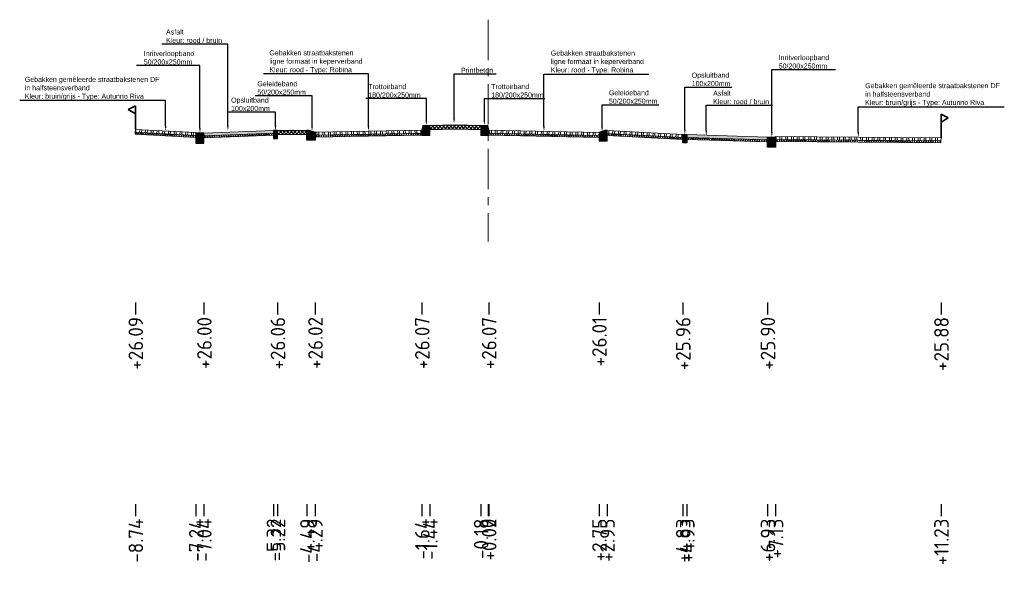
# Model space of a CAD drawing. Header units: metres. Extents: x 198530 to 198748, y 355169 to 355318.
# Tile 15 of 37: x 198570 to 198595, y 355259 to 355273. Entities that reach past the tile are written whole.
import ezdxf
from ezdxf import colors
from ezdxf.entities.mleader import LeaderData, LeaderLine
from ezdxf.math import Vec2, Vec3

# ---------------------------------------------------------------- set-up
doc = ezdxf.new("R2010")
doc.units = ezdxf.units.M
doc.linetypes.add('AM-AS', pattern=[16, 10, -2, 2, -2])
doc.linetypes.add('RI-GWA', pattern=[18.45, 6, -1.8, 1.75, -1.8, 1.75, -1.8, 1.75, -1.8])
doc.layers.get('Defpoints').update_dxf_attribs({"lineweight": 25})
for name, color, linetype, lineweight in [('C3D-LABELS', 7, 'Continuous', 25), ('N-WE-AM-AS-G', 10, 'AM-AS', 18), ('N-WE-VH-TROTTOIRBAND 180 200', 7, 'RI-GWA', 18), ('N-WE-VH-TROTTOIRBAND 180 200-A', 252, 'RI-GWA', 18), ('N-WE-VH-VERHARDING_FUNDERING-G', 7, 'Continuous', 35), ('X-XX-AL-T25', 7, 'Continuous', 25)]:
    doc.layers.add(name, color=color, linetype=linetype, lineweight=lineweight)
doc.layers.add('N-WE-AL-DETAIL-G', color=7, linetype='Continuous')
doc.layers.add('N-WE-VH-VERHARDING_PRINTBETON-A', color=252, linetype='Continuous')
doc.styles.add('NLCS-ISO', font='NLCS-ISO.ttf')
doc.styles.add('NLCS-ISO-M50-T25', font='NLCS-ISO.ttf', dxfattribs={"height": 0.125})
pattern_1 = [(60, (-3613.88653, -302.51122), (-0.0433012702, 0.025), []), (120, (-3613.88653, -302.51122), (-0.0433012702, -0.025), [])]

# ---------------------------------------------------------------- blocks, each defined once
blk = doc.blocks.new('Geleideband_5-20x25')
at = {"layer": 'N-WE-AL-DETAIL-G'}
h = blk.add_hatch(color=252, dxfattribs=at)
h.dxf.hatch_style = 1
h.paths.add_polyline_path([(0.2, -0.25), (0, -0.25), (0, 0), (0.05, 0), (0.2, -0.05)])
blk.add_lwpolyline([(0.2, -0.25), (0, -0.25), (0, 0), (0.05, 0), (0.2, -0.05)], close=True)
blk = doc.blocks.new('Opsluitband_100x200')
at = {"layer": 'N-WE-AL-DETAIL-G'}
h = blk.add_hatch(color=252, dxfattribs=at)
h.dxf.hatch_style = 1
h.paths.add_polyline_path([(0.1, 0), (0, 0), (0, -0.2), (0.1, -0.2)])
blk.add_lwpolyline([(0, -0.2), (0, 0), (0.1, 0), (0.1, -0.2)], close=True)
blk = doc.blocks.new('*U106')
at = {"lineweight": 9}
h = blk.add_hatch(color=252, dxfattribs=at)
h.dxf.hatch_style = 1
h.paths.add_polyline_path([(0, 0), (-1.723, -0.043), (-1.722, -0.113), (0.001, -0.07)])
h = blk.add_hatch(dxfattribs=at)
h.set_pattern_fill('AVH-ASFALT', color=252, scale=0.05, pattern_type=2)
h.set_pattern_definition(pattern_1)
h.paths.add_polyline_path([(0.001, -0.07), (-1.722, -0.113), (-1.722, -0.163), (0.001, -0.12)])
for points in [[(0.001, -0.12), (-1.722, -0.163), (-1.723, -0.043), (0, 0)], [(0.001, -0.07), (-1.722, -0.113)]]:
    blk.add_lwpolyline(points, dxfattribs=at)
at = {"layer": 'Defpoints', "color": 6, "lineweight": 9}
for points in [[(0, 0), (-1.723, -0.043), (-1.722, -0.113), (0.001, -0.07)], [(0.001, -0.07), (-1.722, -0.113), (-1.722, -0.163), (0.001, -0.12)]]:
    blk.add_lwpolyline(points, close=True, dxfattribs=at)
blk = doc.blocks.new('Inritverloopband_20x25')
at = {"layer": 'N-WE-AL-DETAIL-G'}
h = blk.add_hatch(color=252, dxfattribs=at)
h.dxf.hatch_style = 1
h.paths.add_polyline_path([(0.2, -0.25), (0, -0.25), (0, 0), (0.2, 0)])
blk.add_lwpolyline([(0.2, -0.25), (0, -0.25), (0, 0), (0.2, 0)], close=True)
blk.add_lwpolyline([(0.2, 0), (0.2, 0.01)])
blk = doc.blocks.new('*U58')
at = {"lineweight": 9}
h = blk.add_hatch(dxfattribs=at)
h.set_pattern_fill('ANSI32', color=252, scale=0.015, angle=47)
h.paths.add_polyline_path([(0, 0), (-1.501, -0.038), (-1.501, -0.108), (0.001, -0.07)])
h = blk.add_hatch(dxfattribs=at)
h.set_pattern_fill('AVH-ASFALT', color=252, scale=0.05, pattern_type=2)
h.set_pattern_definition(pattern_1)
h.paths.add_polyline_path([(0.001, -0.07), (-1.501, -0.108), (-1.501, -0.158), (0.001, -0.12)])
for points in [[(0.001, -0.12), (-1.501, -0.158), (-1.502, -0.038), (0, 0)], [(0.001, -0.07), (-1.501, -0.108)]]:
    blk.add_lwpolyline(points, dxfattribs=at)
at = {"layer": 'Defpoints', "color": 6, "lineweight": 9}
for points in [[(0, 0), (-1.501, -0.038), (-1.501, -0.108), (0.001, -0.07)], [(0.001, -0.07), (-1.501, -0.108), (-1.501, -0.158), (0.001, -0.12)]]:
    blk.add_lwpolyline(points, close=True, dxfattribs=at)
blk = doc.blocks.new('OBJ_Grens')
at = {"layer": 'N-WE-VH-VERHARDING_FUNDERING-G'}
for p, q in [((0, 0), (0, 0.586)), ((0, 0.586), (0.179, 0.496)), ((0.179, 0.496), (0, 0.386))]:
    blk.add_line(p, q, dxfattribs=at)
blk = doc.blocks.new('*U80')
at = {"lineweight": 9}
h = blk.add_hatch(dxfattribs=at)
h.set_pattern_fill('ANSI32', color=252, scale=0.015, angle=47)
h.paths.add_polyline_path([(0, 0), (-2.649, -0.066), (-2.648, -0.136), (0.001, -0.07)])
h = blk.add_hatch(dxfattribs=at)
h.set_pattern_fill('AVH-ASFALT', color=252, scale=0.05, pattern_type=2)
h.set_pattern_definition(pattern_1)
h.paths.add_polyline_path([(0.001, -0.07), (-2.648, -0.136), (-2.648, -0.186), (0.001, -0.12)])
for points in [[(0.001, -0.12), (-2.648, -0.186), (-2.649, -0.066), (0, 0)], [(0.001, -0.07), (-2.648, -0.136)]]:
    blk.add_lwpolyline(points, dxfattribs=at)
at = {"layer": 'Defpoints', "color": 6, "lineweight": 9}
for points in [[(0, 0), (-2.649, -0.066), (-2.648, -0.136), (0.001, -0.07)], [(0.001, -0.07), (-2.648, -0.136), (-2.648, -0.186), (0.001, -0.12)]]:
    blk.add_lwpolyline(points, close=True, dxfattribs=at)
blk = doc.blocks.new('*U107')
at = {"lineweight": 9}
h = blk.add_hatch(color=252, dxfattribs=at)
h.dxf.hatch_style = 1
h.paths.add_polyline_path([(0, 0), (-2, -0.05), (-2, -0.12), (0.001, -0.07)])
h = blk.add_hatch(dxfattribs=at)
h.set_pattern_fill('AVH-ASFALT', color=252, scale=0.05, pattern_type=2)
h.set_pattern_definition(pattern_1)
h.paths.add_polyline_path([(0.001, -0.07), (-2, -0.12), (-2, -0.17), (0.001, -0.12)])
for points in [[(0.001, -0.12), (-2, -0.17), (-2, -0.05), (0, 0)], [(0.001, -0.07), (-2, -0.12)]]:
    blk.add_lwpolyline(points, dxfattribs=at)
at = {"layer": 'Defpoints', "color": 6, "lineweight": 9}
for points in [[(0, 0), (-2, -0.05), (-2, -0.12), (0.001, -0.07)], [(0.001, -0.07), (-2, -0.12), (-2, -0.17), (0.001, -0.12)]]:
    blk.add_lwpolyline(points, close=True, dxfattribs=at)
blk = doc.blocks.new('*U83')
at = {"lineweight": 9}
h = blk.add_hatch(dxfattribs=at)
h.set_pattern_fill('ANSI32', color=252, scale=0.015, angle=47)
h.paths.add_polyline_path([(0, 0), (-4.099, -0.102), (-4.098, -0.172), (0.001, -0.07)])
h = blk.add_hatch(dxfattribs=at)
h.set_pattern_fill('AVH-ASFALT', color=252, scale=0.05, pattern_type=2)
h.set_pattern_definition(pattern_1)
h.paths.add_polyline_path([(0.001, -0.07), (-4.098, -0.172), (-4.098, -0.222), (0.001, -0.12)])
for points in [[(0.001, -0.12), (-4.098, -0.222), (-4.099, -0.102), (0, 0)], [(0.001, -0.07), (-4.098, -0.172)]]:
    blk.add_lwpolyline(points, dxfattribs=at)
at = {"layer": 'Defpoints', "color": 6, "lineweight": 9}
for points in [[(0, 0), (-4.099, -0.102), (-4.098, -0.172), (0.001, -0.07)], [(0.001, -0.07), (-4.098, -0.172), (-4.098, -0.222), (0.001, -0.12)]]:
    blk.add_lwpolyline(points, close=True, dxfattribs=at)
blk = doc.blocks.new('*U81')
at = {"lineweight": 9}
h = blk.add_hatch(dxfattribs=at)
h.set_pattern_fill('ANSI32', color=252, scale=0.015, angle=47)
h.paths.add_polyline_path([(0, 0), (-2.733, -0.068), (-2.732, -0.138), (0.001, -0.07)])
h = blk.add_hatch(dxfattribs=at)
h.set_pattern_fill('AVH-ASFALT', color=252, scale=0.05, pattern_type=2)
h.set_pattern_definition(pattern_1)
h.paths.add_polyline_path([(0.001, -0.07), (-2.732, -0.138), (-2.732, -0.188), (0.001, -0.12)])
for points in [[(0.001, -0.12), (-2.732, -0.188), (-2.733, -0.068), (0, 0)], [(0.001, -0.07), (-2.732, -0.138)]]:
    blk.add_lwpolyline(points, dxfattribs=at)
at = {"layer": 'Defpoints', "color": 6, "lineweight": 9}
for points in [[(0, 0), (-2.733, -0.068), (-2.732, -0.138), (0.001, -0.07)], [(0.001, -0.07), (-2.732, -0.138), (-2.732, -0.188), (0.001, -0.12)]]:
    blk.add_lwpolyline(points, close=True, dxfattribs=at)
blk = doc.blocks.new('*U82')
at = {"lineweight": 9}
h = blk.add_hatch(dxfattribs=at)
h.set_pattern_fill('ANSI32', color=252, scale=0.015, angle=47)
h.paths.add_polyline_path([(0, 0), (-1.879, -0.047), (-1.879, -0.117), (0.001, -0.07)])
h = blk.add_hatch(dxfattribs=at)
h.set_pattern_fill('AVH-ASFALT', color=252, scale=0.05, pattern_type=2)
h.set_pattern_definition(pattern_1)
h.paths.add_polyline_path([(0.001, -0.07), (-1.879, -0.117), (-1.879, -0.167), (0.001, -0.12)])
for points in [[(0.001, -0.12), (-1.879, -0.167), (-1.88, -0.047), (0, 0)], [(0.001, -0.07), (-1.879, -0.117)]]:
    blk.add_lwpolyline(points, dxfattribs=at)
at = {"layer": 'Defpoints', "color": 6, "lineweight": 9}
for points in [[(0, 0), (-1.879, -0.047), (-1.879, -0.117), (0.001, -0.07)], [(0.001, -0.07), (-1.879, -0.117), (-1.879, -0.167), (0.001, -0.12)]]:
    blk.add_lwpolyline(points, close=True, dxfattribs=at)

msp = doc.modelspace()

# ---------------------------------------------------------------- hatches: boundary and pattern name
at = {"layer": 'N-WE-VH-TROTTOIRBAND 180 200-A'}
h = msp.add_hatch(color=256, dxfattribs=at)
h.dxf.hatch_style = 1
h.paths.add_polyline_path([(198580.139, 355270.191), (198580.319, 355270.191), (198580.319, 355269.941), (198580.119, 355269.941), (198580.119, 355270.071)])
h = msp.add_hatch(color=256, dxfattribs=at)
h.dxf.hatch_style = 1
h.paths.add_polyline_path([(198581.757, 355270.191), (198581.577, 355270.191), (198581.577, 355269.941), (198581.777, 355269.941), (198581.777, 355270.071)])
at = {"layer": 'N-WE-VH-VERHARDING_PRINTBETON-A', "lineweight": 9}
h = msp.add_hatch(dxfattribs=at)
h.set_pattern_fill('ANSI37', color=256, scale=0.02)
h.set_pattern_definition([(45, (198567.547476, 355255.435056), (-0.04490128, 0.04490128), []), (135, (198567.547476, 355255.435056), (-0.04490128, -0.04490128), [])])
h.paths.add_polyline_path([(198581.577, 355270.191), (198580.948, 355270.207), (198580.319, 355270.191), (198580.319, 355270.091), (198580.948, 355270.107), (198581.577, 355270.091)])
h = msp.add_hatch(dxfattribs=at)
h.set_pattern_fill('ANSI37', color=256, scale=0.02)
h.set_pattern_definition([(45, (198563.504476, 355255.29846), (-0.04490128, 0.04490128), []), (135, (198563.504476, 355255.29846), (-0.04490128, -0.04490128), [])])
h.paths.add_polyline_path([(198577.27, 355270.061), (198576.905, 355270.071), (198576.54, 355270.061), (198576.54, 355269.962), (198576.905, 355269.971), (198577.27, 355269.962)])

# ---------------------------------------------------------------- linework, layer by layer
at = {"layer": 'C3D-LABELS', "color": 7, "linetype": 'Continuous', "lineweight": 25}
for p, q in [((198573.017, 355265.802), (198573.017, 355265.502)), ((198574.717, 355265.802), (198574.717, 355265.502)), ((198576.54, 355265.802), (198576.54, 355265.502)), ((198577.47, 355265.802), (198577.47, 355265.502)), ((198580.119, 355265.802), (198580.119, 355265.502)), ((198581.777, 355265.802), (198581.777, 355265.502)), ((198584.51, 355265.802), (198584.51, 355265.502)), ((198586.588, 355265.802), (198586.588, 355265.502)), ((198588.688, 355265.802), (198588.688, 355265.502)), ((198592.988, 355265.802), (198592.988, 355265.502)), ((198573.017, 355260.802), (198573.017, 355260.502)), ((198574.517, 355260.802), (198574.517, 355260.502)), ((198574.717, 355260.802), (198574.717, 355260.502)), ((198576.44, 355260.802), (198576.44, 355260.502)), ((198576.54, 355260.802), (198576.54, 355260.502)), ((198577.27, 355260.802), (198577.27, 355260.502)), ((198577.47, 355260.802), (198577.47, 355260.502)), ((198580.119, 355260.802), (198580.119, 355260.502)), ((198580.319, 355260.802), (198580.319, 355260.502)), ((198581.577, 355260.802), (198581.577, 355260.502)), ((198581.76, 355260.802), (198581.76, 355260.502)), ((198581.777, 355260.802), (198581.777, 355260.502)), ((198584.51, 355260.802), (198584.51, 355260.502)), ((198584.71, 355260.802), (198584.71, 355260.502)), ((198586.588, 355260.802), (198586.588, 355260.502)), ((198586.688, 355260.802), (198586.688, 355260.502)), ((198588.688, 355260.802), (198588.688, 355260.502)), ((198588.888, 355260.802), (198588.888, 355260.502)), ((198592.988, 355260.802), (198592.988, 355260.502))]:
    msp.add_line(p, q, dxfattribs=at)
at = {"layer": 'N-WE-AL-DETAIL-G'}
for points in [[(198580.319, 355270.191), (198580.948, 355270.207), (198581.577, 355270.191)], [(198576.54, 355270.061), (198576.905, 355270.071), (198577.27, 355270.061)], [(198576.54, 355269.962), (198576.905, 355269.971), (198577.27, 355269.962)], [(198580.319, 355270.091), (198580.948, 355270.107), (198581.577, 355270.091)]]:
    msp.add_lwpolyline(points, dxfattribs=at)
at = {"layer": 'N-WE-AM-AS-G', "ltscale": 0.1}
msp.add_lwpolyline([(198581.76, 355272.811), (198581.76, 355267.311)], dxfattribs=at)
at = {"layer": 'N-WE-VH-TROTTOIRBAND 180 200'}
for points in [[(198580.139, 355270.191), (198580.319, 355270.191), (198580.319, 355269.941), (198580.119, 355269.941), (198580.119, 355270.071)], [(198581.757, 355270.191), (198581.577, 355270.191), (198581.577, 355269.941), (198581.777, 355269.941), (198581.777, 355270.071)]]:
    msp.add_lwpolyline(points, close=True, dxfattribs=at)

# ---------------------------------------------------------------- block references
at = {"layer": 'N-WE-AL-DETAIL-G', "xscale": -1}
for name, p in [('OBJ_Grens', (198573.017, 355270.091)), ('Inritverloopband_20x25', (198574.717, 355270.001)), ('Geleideband_5-20x25', (198584.71, 355270.061))]:
    msp.add_blockref(name, p, dxfattribs=at)
at = {"layer": 'N-WE-AL-DETAIL-G'}
for name, p in [('OBJ_Grens', (198592.988, 355269.881)), ('Geleideband_5-20x25', (198577.27, 355270.071)), ('Inritverloopband_20x25', (198588.688, 355269.901))]:
    msp.add_blockref(name, p, dxfattribs=at)
at = {"layer": 'N-WE-AL-DETAIL-G', "xscale": -1}
for name, p, rotation in [('*U58', (198573.017, 355270.091), 358.3928561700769), ('*U106', (198574.717, 355270.001), 3.509838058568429), ('Opsluitband_100x200', (198576.54, 355270.061), 359.9997513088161), ('*U81', (198581.777, 355270.071), 0.1821268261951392), ('*U82', (198584.71, 355270.061), 358.3828001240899)]:
    msp.add_blockref(name, p, dxfattribs=dict(at, rotation=rotation))
at = {"layer": 'N-WE-AL-DETAIL-G'}
for name, p, rotation in [('*U80', (198580.119, 355270.071), 359.6463673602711), ('Opsluitband_100x200', (198586.588, 355269.961), 0.0002486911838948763), ('*U107', (198588.688, 355269.901), 356.7783113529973), ('*U83', (198592.988, 355269.881), 358.1431166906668)]:
    msp.add_blockref(name, p, dxfattribs=dict(at, rotation=rotation))

# ---------------------------------------------------------------- texts
at = {"layer": 'C3D-LABELS', "color": 7, "linetype": 'Continuous', "lineweight": 25, "char_height": 0.36, "attachment_point": 6, "rotation": 90, "style": 'NLCS-ISO'}
for s, insert in [('+26.09', (198573.027, 355265.44)), ('+26.00', (198574.727, 355265.44)), ('+26.06', (198576.55, 355265.44)), ('+26.02', (198577.48, 355265.44)), ('+26.07', (198580.129, 355265.44)), ('+26.07', (198581.787, 355265.44)), ('+26.01', (198584.52, 355265.44)), ('+25.96', (198586.598, 355265.44)), ('+25.90', (198588.698, 355265.44)), ('+25.88', (198592.998, 355265.44)), ('-8.74', (198573.027, 355260.441)), ('-7.24', (198574.527, 355260.441)), ('-7.04', (198574.727, 355260.441)), ('-5.32', (198576.45, 355260.441)), ('-5.22', (198576.55, 355260.441)), ('-4.49', (198577.28, 355260.441)), ('-4.29', (198577.48, 355260.441)), ('-1.64', (198580.129, 355260.441)), ('-1.44', (198580.329, 355260.441)), ('-0.18', (198581.587, 355260.441)), ('0', (198581.77, 355260.441)), ('+0.02', (198581.787, 355260.441)), ('+2.75', (198584.52, 355260.441)), ('+2.95', (198584.72, 355260.441)), ('+4.83', (198586.598, 355260.441)), ('+4.93', (198586.698, 355260.441)), ('+6.93', (198588.698, 355260.441)), ('+7.13', (198588.898, 355260.441)), ('+11.23', (198592.998, 355260.441))]:
    msp.add_mtext(s, dxfattribs=dict(at, insert=insert))

# ---------------------------------------------------------------- leaders
at = {"layer": 'X-XX-AL-T25'}
ml = msp.add_multileader_mtext('Standard', dxfattribs=at)
ml.set_content('{\\fArial|b0|i0|c0|p34;Asfalt\\PKleur: rood / bruin}', color=256, style='NLCS-ISO-M50-T25')
ml.set_leader_properties(color=256, linetype='ByLayer', lineweight=-1)
ml.build(insert=Vec2(0, 0))
ml.multileader.update_dxf_attribs({"text_left_attachment_type": 5, "text_right_attachment_type": 5, "dogleg_length": 0.125, "arrow_head_size": 0.125})
ctx = ml.context
ctx.base_point, ctx.char_height, ctx.arrow_head_size, ctx.landing_gap_size, ctx.plane_origin = Vec3(198573.731, 355272.207), 0.125, 0.125, 0.045, Vec3(198575.828, 355270.427)
ctx.left_attachment, ctx.right_attachment = 5, 5
notes = []
notes.append((ctx, [(1, (1, 1, 0), (198575.309, 355272.207), (-1, 0), 0.125, [(0, [(198575.309, 355270.061)], 0, [])])]))
ctx.mtext.insert, ctx.mtext.flow_direction = Vec3(198573.776, 355272.569), 5
ml = msp.add_multileader_mtext('Standard', dxfattribs=at)
ml.set_content('{\\fArial|b0|i0|c0|p34;Inritverloopband \\P50/200x250mm}', color=256, style='NLCS-ISO-M50-T25')
ml.set_leader_properties(color=256, linetype='ByLayer', lineweight=-1)
ml.build(insert=Vec2(0, 0))
ml.multileader.update_dxf_attribs({"text_left_attachment_type": 5, "text_right_attachment_type": 5, "dogleg_length": 0.125, "arrow_head_size": 0.125})
ctx = ml.context
ctx.base_point, ctx.char_height, ctx.arrow_head_size, ctx.landing_gap_size, ctx.plane_origin = Vec3(198573.179, 355271.674), 0.125, 0.125, 0.045, Vec3(198575.136, 355270.349)
ctx.left_attachment, ctx.right_attachment = 5, 5
notes.append((ctx, [(1, (1, 1, 0), (198574.617, 355271.674), (-1, 0), 0.125, [(0, [(198574.617, 355270.001)], 0, [])])]))
ctx.mtext.insert, ctx.mtext.flow_direction = Vec3(198573.224, 355272.034), 5
ml = msp.add_multileader_mtext('Standard', dxfattribs=at)
ml.set_content('{\\fArial|b0|i0|c0|p34;Gebakken straatbakstenen \\Pligne formaat in keperverband\\PKleur: rood - Type: Robina}', color=256, style='NLCS-ISO-M50-T25')
ml.set_leader_properties(color=256, linetype='ByLayer', lineweight=-1)
ml.build(insert=Vec2(0, 0))
ml.multileader.update_dxf_attribs({"text_left_attachment_type": 5, "text_right_attachment_type": 5, "dogleg_length": 0.125, "arrow_head_size": 0.125})
ctx = ml.context
ctx.base_point, ctx.char_height, ctx.arrow_head_size, ctx.landing_gap_size, ctx.plane_origin = Vec3(198576.293, 355271.468), 0.125, 0.125, 0.045, Vec3(198579.314, 355270.394)
ctx.left_attachment, ctx.right_attachment = 5, 5
notes.append((ctx, [(1, (1, 1, 0), (198578.795, 355271.468), (-1, 0), 0.125, [(0, [(198578.795, 355270.046)], 0, [])])]))
ctx.mtext.insert, ctx.mtext.flow_direction = Vec3(198576.338, 355272.051), 5
ml = msp.add_multileader_mtext('Standard', dxfattribs=at)
ml.set_content('{\\fArial|b0|i0|c0|p34;Gebakken straatbakstenen \\Pligne formaat in keperverband\\PKleur: rood - Type: Robina}', color=256, style='NLCS-ISO-M50-T25')
ml.set_leader_properties(color=256, linetype='ByLayer', lineweight=-1)
ml.build(insert=Vec2(0, 0))
ml.multileader.update_dxf_attribs({"text_left_attachment_type": 5, "text_right_attachment_type": 5, "dogleg_length": 0.125, "arrow_head_size": 0.125})
ctx = ml.context
ctx.base_point, ctx.char_height, ctx.arrow_head_size, ctx.landing_gap_size, ctx.plane_origin = Vec3(198583.269, 355271.463), 0.125, 0.125, 0.045, Vec3(198583.663, 355270.389)
ctx.left_attachment, ctx.right_attachment = 5, 5
notes.append((ctx, [(0, (1, 1, 0), (198583.144, 355271.463), (1, 0), 0.125, [(0, [(198583.144, 355270.042)], 0, [])])]))
ctx.mtext.insert, ctx.mtext.flow_direction = Vec3(198583.314, 355272.046), 5
ml = msp.add_multileader_mtext('Standard', dxfattribs=at)
ml.set_content('{\\fArial|b0|i0|c0|p34;Inritverloopband \\P50/200x250mm}', color=256, style='NLCS-ISO-M50-T25')
ml.set_leader_properties(color=256, linetype='ByLayer', lineweight=-1)
ml.build(insert=Vec2(0, 0))
ml.multileader.update_dxf_attribs({"text_left_attachment_type": 5, "text_right_attachment_type": 5, "dogleg_length": 0.125, "arrow_head_size": 0.125})
ctx = ml.context
ctx.base_point, ctx.char_height, ctx.arrow_head_size, ctx.landing_gap_size, ctx.plane_origin = Vec3(198588.918, 355271.572), 0.125, 0.125, 0.045, Vec3(198589.312, 355270.247)
ctx.left_attachment, ctx.right_attachment = 5, 5
notes.append((ctx, [(0, (1, 1, 0), (198588.793, 355271.572), (1, 0), 0.125, [(0, [(198588.793, 355269.9)], 0, [])])]))
ctx.mtext.insert, ctx.mtext.flow_direction = Vec3(198588.963, 355271.933), 5
ml = msp.add_multileader_mtext('Standard', dxfattribs=at)
ml.set_content('{\\fArial|b0|i0|c0|p34;Printbeton}', color=256, style='NLCS-ISO-M50-T25')
ml.set_leader_properties(color=256, linetype='ByLayer', lineweight=-1)
ml.build(insert=Vec2(0, 0))
ml.multileader.update_dxf_attribs({"text_left_attachment_type": 5, "text_right_attachment_type": 5, "dogleg_length": 0.125, "arrow_head_size": 0.125})
ctx = ml.context
ctx.base_point, ctx.char_height, ctx.arrow_head_size, ctx.landing_gap_size, ctx.plane_origin = Vec3(198581.042, 355271.471), 0.125, 0.125, 0.045, Vec3(198581.436, 355270.583)
ctx.left_attachment, ctx.right_attachment = 5, 5
notes.append((ctx, [(0, (1, 1, 0), (198580.917, 355271.471), (1, 0), 0.125, [(0, [(198580.917, 355270.236)], 0, [])])]))
ctx.mtext.insert, ctx.mtext.flow_direction = Vec3(198581.087, 355271.621), 5
ml = msp.add_multileader_mtext('Standard', dxfattribs=at)
ml.set_content('{\\fArial|b0|i0|c0|p34;Gebakken gemêleerde straatbakstenen DF \\Pin halfsteensverband\\PKleur: bruin/grijs - Type: Autunno Riva}', color=256, style='NLCS-ISO-M50-T25')
ml.set_leader_properties(color=256, linetype='ByLayer', lineweight=-1)
ml.build(insert=Vec2(0, 0))
ml.multileader.update_dxf_attribs({"text_left_attachment_type": 5, "text_right_attachment_type": 5, "dogleg_length": 0.125, "arrow_head_size": 0.125})
ctx = ml.context
ctx.base_point, ctx.char_height, ctx.arrow_head_size, ctx.landing_gap_size, ctx.plane_origin = Vec3(198570.23, 355270.808), 0.125, 0.125, 0.045, Vec3(198572.21, 355270.341)
ctx.left_attachment, ctx.right_attachment = 5, 5
notes.append((ctx, [(1, (1, 1, 0), (198573.767, 355270.808), (-1, 0), 0.125, [(0, [(198573.767, 355270.052)], 0, [])])]))
ctx.mtext.insert, ctx.mtext.flow_direction = Vec3(198570.275, 355271.393), 5
ml = msp.add_multileader_mtext('Standard', dxfattribs=at)
ml.set_content('{\\fArial|b0|i0|c0|p34;Opsluitband\\P100x200mm}', color=256, style='NLCS-ISO-M50-T25')
ml.set_leader_properties(color=256, linetype='ByLayer', lineweight=-1)
ml.build(insert=Vec2(0, 0))
ml.multileader.update_dxf_attribs({"text_left_attachment_type": 5, "text_right_attachment_type": 5, "dogleg_length": 0.125, "arrow_head_size": 0.125})
ctx = ml.context
ctx.base_point, ctx.char_height, ctx.arrow_head_size, ctx.landing_gap_size, ctx.plane_origin = Vec3(198586.763, 355271.137), 0.125, 0.125, 0.045, Vec3(198587.157, 355270.309)
ctx.left_attachment, ctx.right_attachment = 5, 5
notes.append((ctx, [(0, (1, 1, 0), (198586.638, 355271.137), (1, 0), 0.125, [(0, [(198586.638, 355269.961)], 0, [])])]))
ctx.mtext.insert, ctx.mtext.flow_direction = Vec3(198586.808, 355271.498), 5
ml = msp.add_multileader_mtext('Standard', dxfattribs=at)
ml.set_content('{\\fArial|b0|i0|c0|p34;Geleideband\\P50/200x250mm}', color=256, style='NLCS-ISO-M50-T25')
ml.set_leader_properties(color=256, linetype='ByLayer', lineweight=-1)
ml.build(insert=Vec2(0, 0))
ml.multileader.update_dxf_attribs({"text_left_attachment_type": 5, "text_right_attachment_type": 5, "dogleg_length": 0.125, "arrow_head_size": 0.125})
ctx = ml.context
ctx.base_point, ctx.char_height, ctx.arrow_head_size, ctx.landing_gap_size, ctx.plane_origin = Vec3(198575.995, 355270.921), 0.125, 0.125, 0.045, Vec3(198577.914, 355270.394)
ctx.left_attachment, ctx.right_attachment = 5, 5
notes.append((ctx, [(1, (1, 1, 0), (198577.395, 355270.921), (-1, 0), 0.125, [(0, [(198577.395, 355270.046)], 0, [])])]))
ctx.mtext.insert, ctx.mtext.flow_direction = Vec3(198576.04, 355271.284), 5
ml = msp.add_multileader_mtext('Standard', dxfattribs=at)
ml.set_content('{\\fArial|b0|i0|c0|p34;Trottoirband\\P180/200x250mm}', color=256, style='NLCS-ISO-M50-T25')
ml.set_leader_properties(color=256, linetype='ByLayer', lineweight=-1)
ml.build(insert=Vec2(0, 0))
ml.multileader.update_dxf_attribs({"text_left_attachment_type": 5, "text_right_attachment_type": 5, "dogleg_length": 0.125, "arrow_head_size": 0.125})
ctx = ml.context
ctx.base_point, ctx.char_height, ctx.arrow_head_size, ctx.landing_gap_size, ctx.plane_origin = Vec3(198578.743, 355270.853), 0.125, 0.125, 0.045, Vec3(198580.748, 355270.539)
ctx.left_attachment, ctx.right_attachment = 5, 5
notes.append((ctx, [(1, (1, 1, 0), (198580.229, 355270.853), (-1, 0), 0.125, [(0, [(198580.229, 355270.191)], 0, [])])]))
ctx.mtext.insert, ctx.mtext.flow_direction = Vec3(198578.788, 355271.214), 5
ml = msp.add_multileader_mtext('Standard', dxfattribs=at)
ml.set_content('{\\fArial|b0|i0|c0|p34;Trottoirband\\P180/200x250mm}', color=256, style='NLCS-ISO-M50-T25')
ml.set_leader_properties(color=256, linetype='ByLayer', lineweight=-1)
ml.build(insert=Vec2(0, 0))
ml.multileader.update_dxf_attribs({"text_left_attachment_type": 5, "text_right_attachment_type": 5, "dogleg_length": 0.125, "arrow_head_size": 0.125})
ctx = ml.context
ctx.base_point, ctx.char_height, ctx.arrow_head_size, ctx.landing_gap_size, ctx.plane_origin = Vec3(198581.792, 355270.853), 0.125, 0.125, 0.045, Vec3(198582.186, 355270.539)
ctx.left_attachment, ctx.right_attachment = 5, 5
notes.append((ctx, [(0, (1, 1, 0), (198581.667, 355270.853), (1, 0), 0.125, [(0, [(198581.667, 355270.191)], 0, [])])]))
ctx.mtext.insert, ctx.mtext.flow_direction = Vec3(198581.837, 355271.214), 5
ml = msp.add_multileader_mtext('Standard', dxfattribs=at)
ml.set_content('{\\fArial|b0|i0|c0|p34;Gebakken gemêleerde straatbakstenen DF \\Pin halfsteensverband\\PKleur: bruin/grijs - Type: Autunno Riva}', color=256, style='NLCS-ISO-M50-T25')
ml.set_leader_properties(color=256, linetype='ByLayer', lineweight=-1)
ml.build(insert=Vec2(0, 0))
ml.multileader.update_dxf_attribs({"text_left_attachment_type": 5, "text_right_attachment_type": 5, "dogleg_length": 0.125, "arrow_head_size": 0.125})
ctx = ml.context
ctx.base_point, ctx.char_height, ctx.arrow_head_size, ctx.landing_gap_size, ctx.plane_origin = Vec3(198591.063, 355270.653), 0.125, 0.125, 0.045, Vec3(198589.381, 355270.186)
ctx.left_attachment, ctx.right_attachment = 5, 5
notes.append((ctx, [(0, (1, 1, 0), (198590.938, 355270.653), (1, 0), 0.125, [(0, [(198590.938, 355269.897)], 0, [])])]))
ctx.mtext.insert, ctx.mtext.flow_direction = Vec3(198591.108, 355271.238), 5
ml = msp.add_multileader_mtext('Standard', dxfattribs=at)
ml.set_content('{\\fArial|b0|i0|c0|p34;Opsluitband\\P100x200mm}', color=256, style='NLCS-ISO-M50-T25')
ml.set_leader_properties(color=256, linetype='ByLayer', lineweight=-1)
ml.build(insert=Vec2(0, 0))
ml.multileader.update_dxf_attribs({"text_left_attachment_type": 5, "text_right_attachment_type": 5, "dogleg_length": 0.125, "arrow_head_size": 0.125})
ctx = ml.context
ctx.base_point, ctx.char_height, ctx.arrow_head_size, ctx.landing_gap_size, ctx.plane_origin = Vec3(198575.344, 355270.518), 0.125, 0.125, 0.045, Vec3(198577.009, 355270.409)
ctx.left_attachment, ctx.right_attachment = 5, 5
notes.append((ctx, [(1, (1, 1, 0), (198576.49, 355270.518), (-1, 0), 0.125, [(0, [(198576.49, 355270.061)], 0, [])])]))
ctx.mtext.insert, ctx.mtext.flow_direction = Vec3(198575.389, 355270.879), 5
ml = msp.add_multileader_mtext('Standard', dxfattribs=at)
ml.set_content('{\\fArial|b0|i0|c0|p34;Geleideband\\P50/200x250mm}', color=256, style='NLCS-ISO-M50-T25')
ml.set_leader_properties(color=256, linetype='ByLayer', lineweight=-1)
ml.build(insert=Vec2(0, 0))
ml.multileader.update_dxf_attribs({"text_left_attachment_type": 5, "text_right_attachment_type": 5, "dogleg_length": 0.125, "arrow_head_size": 0.125})
ctx = ml.context
ctx.base_point, ctx.char_height, ctx.arrow_head_size, ctx.landing_gap_size, ctx.plane_origin = Vec3(198584.71, 355270.698), 0.125, 0.125, 0.045, Vec3(198585.104, 355270.384)
ctx.left_attachment, ctx.right_attachment = 5, 5
notes.append((ctx, [(0, (1, 1, 0), (198584.585, 355270.698), (1, 0), 0.125, [(0, [(198584.585, 355270.036)], 0, [])])]))
ctx.mtext.insert, ctx.mtext.flow_direction = Vec3(198584.755, 355271.061), 5
ml = msp.add_multileader_mtext('Standard', dxfattribs=at)
ml.set_content('{\\fArial|b0|i0|c0|p34;Asfalt\\PKleur: rood / bruin}', color=256, style='NLCS-ISO-M50-T25')
ml.set_leader_properties(color=256, linetype='ByLayer', lineweight=-1)
ml.build(insert=Vec2(0, 0))
ml.multileader.update_dxf_attribs({"text_left_attachment_type": 5, "text_right_attachment_type": 5, "dogleg_length": 0.125, "arrow_head_size": 0.125})
ctx = ml.context
ctx.base_point, ctx.char_height, ctx.arrow_head_size, ctx.landing_gap_size, ctx.plane_origin = Vec3(198587.294, 355270.688), 0.125, 0.125, 0.045, Vec3(198587.688, 355270.287)
ctx.left_attachment, ctx.right_attachment = 5, 5
notes.append((ctx, [(0, (1, 1, 0), (198587.169, 355270.688), (1, 0), 0.125, [(0, [(198587.169, 355269.939)], 0, [])])]))
ctx.mtext.insert, ctx.mtext.flow_direction = Vec3(198587.339, 355271.05), 5
for ctx, leaders in notes:
    for number, flags, end, landing, length, lines in leaders:
        leader = LeaderData()
        leader.index, (leader.has_last_leader_line, leader.has_dogleg_vector, leader.attachment_direction) = number, flags
        leader.last_leader_point, leader.dogleg_vector, leader.dogleg_length = Vec3(end), Vec3(landing), length
        for number, points, colour, breaks in lines:
            line = LeaderLine()
            line.index, line.vertices, line.color, line.breaks = number, Vec3.list(points), colors.encode_raw_color(colour), breaks
            leader.lines.append(line)
        ctx.leaders.append(leader)

doc.saveas('drawing.dxf')
